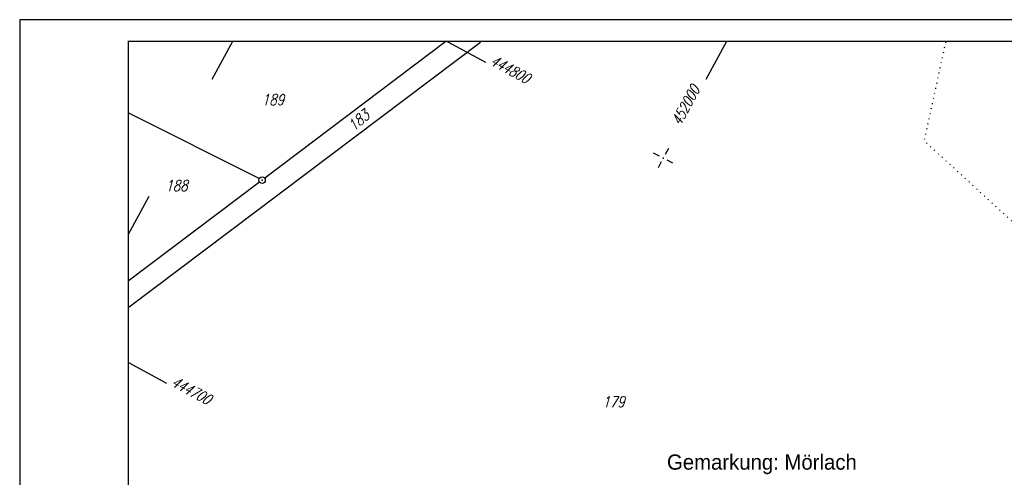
# Model space of a CAD drawing. Extents: x 0 to 1135, y 0 to 420.
# Tile 10 of 76: x 0 to 227, y 315 to 420. Entities that reach past the tile are written whole.
import ezdxf

# ---------------------------------------------------------------- set-up
doc = ezdxf.new("R2010")
doc.units = 0
doc.header["$LTSCALE"] = 2
doc.header["$MEASUREMENT"] = 0
doc.linetypes.add('AUSGEZOGEN', pattern=[0])
doc.linetypes.add('PUNKTX2_STR', pattern=[0.6, 0.1, -0.5])
doc.layers.get('0').update_dxf_attribs({"color": 8, "linetype": 'AUSGEZOGEN'})
for name, color, linetype in [('BOESCHG', 8, 'AUSGEZOGEN'), ('FLSTNR', 8, 'AUSGEZOGEN'), ('GRENZL', 8, 'AUSGEZOGEN'), ('GRENZP', 8, 'AUSGEZOGEN'), ('NETZ', 250, 'AUSGEZOGEN'), ('NUTZUNG', 8, 'PUNKTX2_STR'), ('RAHMEN', 250, 'AUSGEZOGEN'), ('SCHRIFT', 8, 'AUSGEZOGEN')]:
    doc.layers.add(name, color=color, linetype=linetype)
doc.styles.add('ROMANS', font='romans.shx', dxfattribs={"width": 0.8})
doc.styles.add('UNIR-H', font='unir_h.shx', dxfattribs={"width": 0.8})

# ---------------------------------------------------------------- blocks, each defined once
blk = doc.blocks.new('IKR')
at = {"color": 0}
for p, q in [((0, 1), (0, 2.5)), ((-2.5, 0), (-1, 0)), ((1, 0), (2.5, 0)), ((0, -2.5), (0, -1))]:
    blk.add_line(p, q, dxfattribs=at)
blk.add_circle((0, 0), 0.05, dxfattribs=at)
blk.add_point((0, 0), dxfattribs=at)
blk = doc.blocks.new('GST')
at = {"color": 0}
blk.add_circle((0, 0), 0.75, dxfattribs=at)
blk.add_point((0, 0), dxfattribs=at)

msp = doc.modelspace()

# ---------------------------------------------------------------- linework, layer by layer
at = {"layer": 'BOESCHG'}
for points in [[(410.29, 194.48, -0.000016), (377.98, 194.56, 0.000082), (371.8, 194.57, 0.000005), (348.63, 194.62, 0.000007), (332.46, 194.65, 0.000063), (310.24, 194.7, 0.000078), (292.22, 194.73, 0.00065), (289.2, 194.73, -0.000043), (243.22, 194.69, -0.000446), (237.69, 194.69, -0.000143), (220.39, 194.71)], [(410.29, 193.48, -0.000016), (377.97, 193.56, 0.000082), (371.8, 193.57, 0.000005), (348.63, 193.62, 0.000007), (332.46, 193.65, 0.000063), (310.24, 193.7, 0.000078), (292.22, 193.73, 0.00065), (289.2, 193.73, -0.000043), (243.22, 193.69, -0.000446), (237.69, 193.69, -0.000143), (220.39, 193.71)]]:
    msp.add_lwpolyline(points, format="xyb", dxfattribs=at)
at = {"layer": 'GRENZL'}
for p, q in [((98.13, 415), (56.41, 383.5)), ((25.18, 353.83), (106.11, 414.84)), ((55.14, 383.38), (25, 398.51)), ((55.21, 382.59), (25, 359.78))]:
    msp.add_line(p, q, dxfattribs=at)
at = {"layer": 'NETZ'}
for p, q in [((49.04, 414.98), (44.28, 406.18)), ((98.45, 414.98), (107.25, 410.22)), ((162.72, 414.98), (157.97, 406.18)), ((25.02, 370.57), (29.78, 379.36)), ((25.02, 341.01), (33.82, 336.25))]:
    msp.add_line(p, q, dxfattribs=at)
at = {"layer": 'NUTZUNG', "flags": 128}
msp.add_lwpolyline([(213.2, 414.83), (208.25, 392.11), (274.14, 331.68)], dxfattribs=at)
at = {"layer": 'RAHMEN'}
for p, q in [((1135, 420), (0, 420)), ((0, 420), (0, 0))]:
    msp.add_line(p, q, dxfattribs=at)
at = {"layer": 'RAHMEN', "const_width": 0.35}
msp.add_lwpolyline([(25, 5), (1130, 5), (1130, 415), (25, 415), (25, 5)], dxfattribs=at)

# ---------------------------------------------------------------- block references
at = {"layer": 'GRENZP'}
msp.add_blockref('GST', (55.81, 383.04), dxfattribs=at)
at = {"layer": 'NETZ', "rotation": 151.5965}
msp.add_blockref('IKR', (148.18, 388.09), dxfattribs=at)

# ---------------------------------------------------------------- texts
at = {"layer": 'FLSTNR', "style": 'ROMANS', "oblique": 15, "width": 0.8}
for s, p in [('189', (55.75, 400.33)), ('188', (33.54, 380.52)), ('179', (134.18, 330.7))]:
    msp.add_text(s, height=2.5, dxfattribs=at).set_placement(p)
msp.add_text('183', height=2.5, rotation=40.1259, dxfattribs=at).set_placement((76.89, 394.19))
at = {"layer": 'NETZ', "style": 'ROMANS', "oblique": 16.6, "width": 0.75}
for s, rotation, p in [('444800', 331.5965, (108.13, 409.75)), ('452000', 61.5965, (152.14, 395.41)), ('444700', 331.5965, (34.7, 335.77))]:
    msp.add_text(s, height=2.5, rotation=rotation, dxfattribs=at).set_placement(p)
at = {"layer": 'SCHRIFT', "style": 'UNIR-H'}
msp.add_text('Gemarkung: Mörlach', height=3.5, dxfattribs=at).set_placement((149.05, 316.31))

doc.saveas('drawing.dxf')
